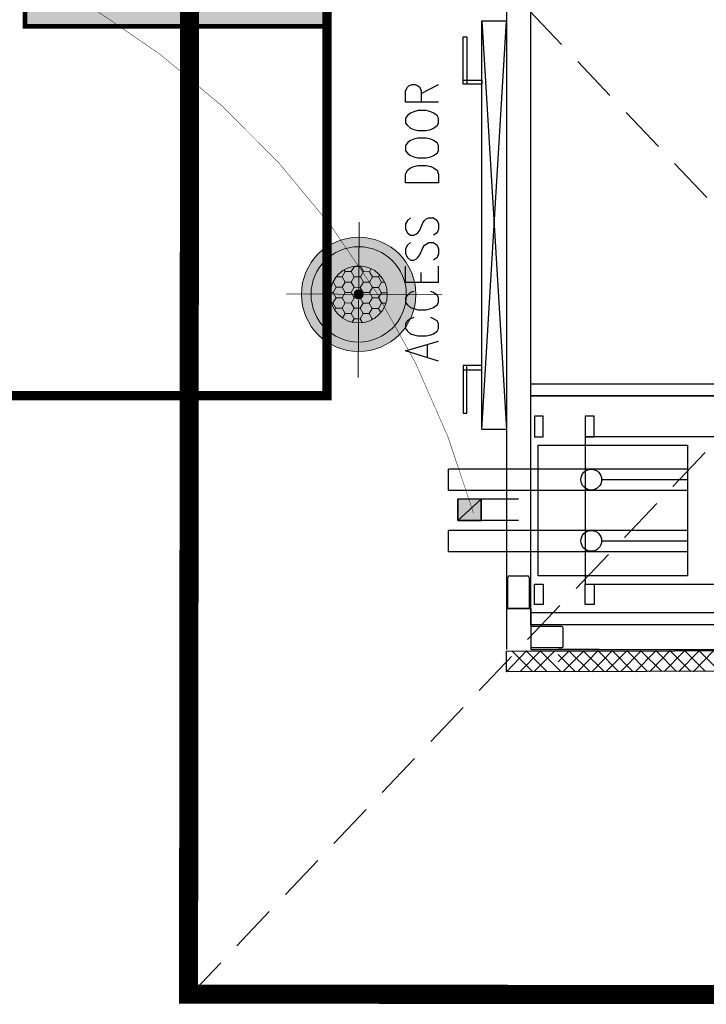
# Model space of a CAD drawing. Header units: millimetres. Extents: x -115221 to 194496, y -122556 to 375476.
# Tile 4 of 169: x 103453 to 104368, y -120129 to -118817. Entities that reach past the tile are written whole.
import ezdxf

# ---------------------------------------------------------------- set-up
doc = ezdxf.new("R2010")
doc.units = ezdxf.units.MM
doc.set_wipeout_variables(frame=1)
doc.linetypes.add('HIDDEN', pattern=[0.375, 0.25, -0.125])
for name, color, linetype in [('AC-CHW AHU', 1, 'Continuous'), ('AC-RA GRILLE', 1, 'Continuous'), ('AC-TRAP DOOR', 36, 'Continuous'), ('AC-VALVE STATION', 7, 'Continuous'), ('LIGHTING A', 7, 'Continuous')]:
    doc.layers.add(name, color=color, linetype=linetype)
doc.layers.add('LIGHTING LAYOUT', color=5, linetype='Continuous', lineweight=0)
doc.layers.add('THERMOSTAT', color=4, linetype='Continuous', lineweight=18)

# ---------------------------------------------------------------- blocks, each defined once
blk = doc.blocks.new('2000 CFM C.S. AHU')
at = {"layer": 'AC-CHW AHU'}
h = blk.add_hatch(color=8, dxfattribs=at)
h.paths.add_polyline_path([(-35.685, 23.835), (-36.708, 23.835), (-35.685, 22.709)])
h.paths.add_polyline_path([(-36.708, 23.835), (-35.685, 22.709), (-36.708, 22.709)])
at = {"layer": 'AC-CHW AHU', "color": 8}
for points in [[(-29.036, 24.77), (-28.541, 26.356), (-28.068, 24.77)], [(-26.928, 25.964), (-26.997, 26.122), (-27.1, 26.267), (-27.223, 26.356), (-27.47, 26.356), (-27.594, 26.267), (-27.718, 26.122), (-27.766, 25.964), (-27.821, 25.758), (-27.821, 25.367), (-27.766, 25.141), (-27.718, 25.003), (-27.594, 24.838), (-27.47, 24.77), (-27.223, 24.77), (-27.1, 24.838), (-26.997, 25.003), (-26.928, 25.141)], [(-25.678, 25.964), (-25.733, 26.122), (-25.85, 26.267), (-25.974, 26.356), (-26.207, 26.356), (-26.331, 26.267), (-26.447, 26.122), (-26.502, 25.964), (-26.571, 25.758), (-26.571, 25.367), (-26.502, 25.141), (-26.447, 25.003), (-26.331, 24.838), (-26.207, 24.77), (-25.974, 24.77), (-25.85, 24.838), (-25.733, 25.003), (-25.678, 25.141)], [(-25.253, 24.77), (-25.253, 26.356), (-24.463, 26.356)], [(-23.323, 26.122), (-23.447, 26.267), (-23.619, 26.356), (-23.866, 26.356), (-24.044, 26.267), (-24.168, 26.122), (-24.168, 25.964), (-24.113, 25.827), (-24.044, 25.758), (-23.921, 25.669), (-23.571, 25.525), (-23.447, 25.443), (-23.392, 25.367), (-23.323, 25.23), (-23.323, 25.003), (-23.447, 24.838), (-23.619, 24.77), (-23.866, 24.77), (-24.044, 24.838), (-24.168, 25.003)], [(-22.129, 26.122), (-22.252, 26.267), (-22.424, 26.356), (-22.671, 26.356), (-22.85, 26.267), (-22.973, 26.122), (-22.973, 25.964), (-22.898, 25.827), (-22.85, 25.758), (-22.726, 25.669), (-22.376, 25.525), (-22.252, 25.443), (-22.177, 25.367), (-22.129, 25.23), (-22.129, 25.003), (-22.252, 24.838), (-22.424, 24.77), (-22.671, 24.77), (-22.85, 24.838), (-22.973, 25.003)], [(-16.554, 24.77), (-16.554, 26.356), (-16.011, 26.356), (-15.833, 26.267), (-15.764, 26.198), (-15.709, 26.054), (-15.709, 25.896), (-15.764, 25.758), (-15.833, 25.669), (-16.011, 25.601), (-16.554, 25.601)], [(-28.844, 25.298), (-28.246, 25.298), (-28.246, 25.298)], [(-25.253, 25.601), (-24.765, 25.601), (-24.765, 25.601)], [(-16.135, 25.601), (-15.709, 24.77), (-15.709, 24.77)], [(-25.253, 24.77), (-24.463, 24.77), (-24.463, 24.77)], [(-38.219, 24.288), (-37.196, 24.288), (-37.196, 24.288)], [(-35.267, 24.288), (-34.244, 24.288), (-34.244, 24.288)], [(-36.708, 23.835), (-35.685, 23.835), (-35.685, 23.835)]]:
    blk.add_lwpolyline(points, dxfattribs=at)
for points in [[(-20.44, 24.77), (-20.44, 26.356), (-20.035, 26.356), (-19.842, 26.267), (-19.719, 26.122), (-19.664, 25.964), (-19.616, 25.758), (-19.616, 25.367), (-19.664, 25.141), (-19.719, 25.003), (-19.842, 24.838), (-20.035, 24.77)], [(-18.895, 26.356), (-19.018, 26.267), (-19.121, 26.122), (-19.19, 25.964), (-19.245, 25.758), (-19.245, 25.367), (-19.19, 25.141), (-19.121, 25.003), (-19.018, 24.838), (-18.895, 24.77), (-18.648, 24.77), (-18.524, 24.838), (-18.401, 25.003), (-18.346, 25.141), (-18.298, 25.367), (-18.298, 25.758), (-18.346, 25.964), (-18.401, 26.122), (-18.524, 26.267), (-18.648, 26.356)], [(-17.577, 26.356), (-17.68, 26.267), (-17.803, 26.122), (-17.872, 25.964), (-17.927, 25.758), (-17.927, 25.367), (-17.872, 25.141), (-17.803, 25.003), (-17.68, 24.838), (-17.577, 24.77), (-17.329, 24.77), (-17.206, 24.838), (-17.082, 25.003), (-17.027, 25.141), (-16.959, 25.367), (-16.959, 25.758), (-17.027, 25.964), (-17.082, 26.122), (-17.206, 26.267), (-17.329, 26.356)], [(-35.685, 23.835), (-36.708, 23.835), (-35.685, 22.709)], [(-36.708, 23.835), (-35.685, 22.709), (-36.708, 22.709)], [(-36.708, 22.709), (-35.685, 22.709), (-35.685, 23.835), (-36.708, 23.835)]]:
    blk.add_lwpolyline(points, close=True, dxfattribs=at)
at = {"layer": 'AC-CHW AHU'}
for points in [[(-29.249, 23.587), (-31.549, 23.587), (-31.549, 23.409), (-29.249, 23.409)], [(-29.249, 23.587), (-29.455, 23.587), (-29.455, 22.674), (-29.249, 22.674)], [(-15.695, 23.587), (-15.503, 23.587), (-15.503, 22.674), (-15.695, 22.674)], [(-15.695, 23.587), (-13.409, 23.587), (-13.409, 23.409), (-15.695, 23.409)]]:
    blk.add_lwpolyline(points, close=True, dxfattribs=at)
blk.add_wipeout([(-44, -18.993), (-32.325, -18.993), (-32.325, -20.174), (-29.455, -20.174), (-29.455, -20.909), (-31.549, -20.909), (-31.549, -21.087), (-29.249, -21.087), (-29.249, -20.174), (-15.695, -20.174), (-15.695, -21.087), (-13.409, -21.087), (-13.409, -20.909), (-15.503, -20.909), (-15.503, -20.174), (-12.633, -20.174), (-12.633, -18.993), (0, -18.993), (0, -6.536), (1.984, -6.536), (1.984, 9.036), (0, 9.036), (0, 21.5), (-43.911, 21.5)]).dxf.layer = 'AC-CHW AHU'
at = {"layer": 'AC-CHW AHU', "color": 8}
for points in [[(-38.219, 12.775), (-38.219, 24.288), (-38.219, 24.288)], [(-37.196, 12.775), (-37.196, 24.288), (-37.196, 24.288)], [(-35.267, 12.775), (-35.267, 24.288), (-35.267, 24.288)], [(-34.244, 12.775), (-34.244, 24.288), (-34.244, 24.288)], [(-36.708, 20.917), (-36.708, 23.835), (-36.708, 23.835)], [(-35.685, 20.917), (-35.685, 23.835), (-35.685, 23.835)], [(-37.711, 12.775), (-37.711, 16.907), (-37.711, 16.907)], [(-34.759, 12.775), (-34.759, 16.907), (-34.759, 16.907)]]:
    blk.add_lwpolyline(points, dxfattribs=at)
at = {"layer": 'AC-CHW AHU'}
for points in [[(-32.325, 22.674), (-12.633, 22.674), (-12.633, 21.493), (-32.325, 21.493)], [(-43.911, -19), (-44, 21.493), (-43.018, 21.493), (-42.929, -19)], [(-40.958, 20.319), (0, 20.319), (0, 21.493), (-40.958, 21.493)], [(-41.748, -17.029), (-41.748, 20.319), (-42.929, 20.319), (-42.929, -17.029)], [(-30.715, 20.319), (-30.715, -17.819), (-41.748, -17.819), (-41.748, 20.319)], [(-41.748, 20.319), (-41.151, 20.319), (-41.151, -17.819), (-41.748, -17.819)]]:
    blk.add_lwpolyline(points, close=True, dxfattribs=at)
for points in [[(-12.633, 22.674), (-32.325, 21.493), (-32.325, 21.493)], [(-32.325, 22.674), (-12.633, 21.493), (-12.633, 21.493)], [(-42.998, 20.535), (-44, 21.493), (-44, 21.493)], [(-40.958, 21.493), (-42.929, 21.493), (-42.929, 21.493)], [(-40.958, 21.493), (-42.929, 21.493), (-42.929, 21.493)], [(-40.958, 20.319), (-40.958, 21.493), (-40.958, 21.493)], [(-40.958, 20.319), (-40.958, 21.493), (-40.958, 21.493)], [(-40.958, 21.425), (-39.469, 21.425), (-39.469, 21.425)], [(-40.958, 21.425), (-39.469, 21.425), (-39.469, 21.425)], [(-43.987, 20.233), (-43.018, 21.222), (-43.018, 21.222)], [(-39.379, 21.335), (-39.379, 20.477), (-39.379, 20.477)], [(-39.379, 21.335), (-39.379, 20.477), (-39.379, 20.477)], [(-43.003, 19.853), (-43.992, 20.835), (-43.992, 20.835)], [(-43.992, 19.551), (-43.003, 20.54), (-43.003, 20.54)], [(-43.008, 19.172), (-43.997, 20.153), (-43.997, 20.153)], [(-41.748, 20.319), (-42.929, 20.319), (-42.929, 20.319)], [(-41.748, 20.319), (-42.929, 20.319), (-42.929, 20.319)], [(-42.847, 18.836), (-42.847, 20.326), (-42.847, 20.326)], [(-41.824, 18.829), (-41.824, 20.319), (-41.824, 20.319)], [(-41.824, 18.829), (-41.824, 20.319), (-41.824, 20.319)], [(-40.958, 20.319), (-41.748, 20.319), (-41.748, 20.319)], [(-41.748, 19.523), (-41.748, 20.319), (-41.748, 20.319)], [(-40.958, 20.319), (-41.748, 20.319), (-41.748, 20.319)], [(-41.748, 19.523), (-41.748, 20.319), (-41.748, 20.319)], [(-39.469, 20.402), (-40.958, 20.402), (-40.958, 20.402)], [(-39.469, 20.402), (-40.958, 20.402), (-40.958, 20.402)], [(-43.997, 18.87), (-43.008, 19.858), (-43.008, 19.858)], [(-43.994, 18.877), (-43.87, 19)], [(-43.994, 18.19), (-43.178, 19)], [(-43.005, 18.485), (-43.52, 19)], [(-42.929, 17.029), (-42.929, 19), (-42.929, 19)], [(-42.929, 17.029), (-42.929, 19), (-42.929, 19)], [(-43.005, 17.785), (-43.994, 18.767), (-43.994, 18.767)], [(-42.771, 18.761), (-41.906, 18.761), (-41.906, 18.761)], [(-42.771, 18.761), (-41.906, 18.761), (-41.906, 18.761)], [(-43.003, 17.085), (-44.005, 18.074), (-44.005, 18.074)], [(-43.994, 17.483), (-43.005, 18.472), (-43.005, 18.472)], [(-43.991, 16.79), (-43.023, 17.772), (-43.023, 17.772)], [(-43.003, 16.405), (-44.005, 17.387), (-44.005, 17.387)], [(-43.991, 16.089), (-43.003, 17.071), (-43.003, 17.071)], [(-43.003, 15.698), (-43.991, 16.687), (-43.991, 16.687)], [(-43.991, 15.403), (-43.003, 16.385), (-43.003, 16.385)], [(-43.003, 14.998), (-43.991, 15.98), (-43.991, 15.98)], [(-43.991, 14.696), (-43.003, 15.684), (-43.003, 15.684)], [(-43, 14.298), (-44.002, 15.287), (-44.002, 15.287)], [(-43.989, 14.003), (-43.021, 14.984), (-43.021, 14.984)], [(-43, 13.618), (-44.002, 14.6), (-44.002, 14.6)], [(-43.989, 13.302), (-43, 14.284), (-43, 14.284)], [(-43, 12.911), (-43.989, 13.9), (-43.989, 13.9)], [(-43.989, 12.616), (-43, 13.598), (-43, 13.598)], [(-43, 12.211), (-43.989, 13.192), (-43.989, 13.192)], [(-43.989, 11.909), (-43, 12.897), (-43, 12.897)], [(-42.998, 11.511), (-44, 12.499), (-44, 12.499)], [(-43.986, 11.215), (-43.018, 12.197), (-43.018, 12.197)]]:
    blk.add_lwpolyline(points, dxfattribs=at)
at = {"layer": 'AC-CHW AHU', "color": 8}
for points in [[(-39.784, 20.148), (-39.784, 19.722), (-40.766, 19.722), (-40.766, 20.148)], [(-39.379, 12.775), (-39.379, 19.962), (-33.083, 19.962), (-33.083, 12.775)], [(-32.678, 20.148), (-32.678, 19.722), (-31.696, 19.722), (-31.696, 20.148)], [(-30.715, 20.319), (-30.131, 20.319), (-30.131, -17.819), (-30.715, -17.819)], [(-39.784, 17.694), (-39.784, 17.275), (-40.766, 17.275), (-40.766, 17.694)], [(-39.784, -17.222), (-32.678, -17.222), (-32.678, 17.694), (-39.784, 17.694)], [(-32.678, 17.694), (-32.678, 17.275), (-31.696, 17.275), (-31.696, 17.694)]]:
    blk.add_lwpolyline(points, close=True, dxfattribs=at)
at = {"layer": 'AC-CHW AHU'}
for points in [[(-39.379, 21.342), (-39.379, 21.39), (-39.414, 21.425), (-39.455, 21.425)], [(-39.379, 21.342), (-39.379, 21.39), (-39.414, 21.425), (-39.455, 21.425)], [(-39.455, 20.402), (-39.414, 20.402), (-39.379, 20.443), (-39.379, 20.484)], [(-39.455, 20.402), (-39.414, 20.402), (-39.379, 20.443), (-39.379, 20.484)], [(-42.847, 18.836), (-42.847, 18.795), (-42.812, 18.761), (-42.771, 18.761)], [(-42.847, 18.836), (-42.847, 18.795), (-42.812, 18.761), (-42.771, 18.761)], [(-41.899, 18.761), (-41.858, 18.761), (-41.824, 18.795), (-41.824, 18.836)], [(-41.899, 18.761), (-41.858, 18.761), (-41.824, 18.795), (-41.824, 18.836)]]:
    blk.add_open_spline(points, degree=3, dxfattribs=at)
at = {"layer": 'AC-CHW AHU', "color": 8}
for points in [[(-37.196, 17.408), (-37.196, 17.683), (-37.422, 17.909), (-37.697, 17.909), (-37.697, 17.909), (-37.979, 17.909), (-38.198, 17.683), (-38.198, 17.408), (-38.198, 17.408), (-38.198, 17.134), (-37.979, 16.907), (-37.697, 16.907), (-37.697, 16.907), (-37.422, 16.907), (-37.196, 17.134), (-37.196, 17.408)], [(-34.244, 17.408), (-34.244, 17.683), (-34.47, 17.909), (-34.745, 17.909), (-34.745, 17.909), (-35.026, 17.909), (-35.246, 17.683), (-35.246, 17.408), (-35.246, 17.408), (-35.246, 17.134), (-35.026, 16.907), (-34.745, 16.907), (-34.745, 16.907), (-34.47, 16.907), (-34.244, 17.134), (-34.244, 17.408)]]:
    blk.add_open_spline(points, degree=3, knots=[0, 0, 0, 0, 0.0625, 0.0625, 0.0625, 0.062501, 0.125, 0.125, 0.125, 0.125001, 0.1875, 0.1875, 0.1875, 0.187501, 1, 1, 1, 1], dxfattribs=at)
blk = doc.blocks.new('A$C1f2f5c9e')
at = {"layer": 'AC-RA GRILLE', "transparency": 33554457}
h = blk.add_hatch(color=256, dxfattribs=at)
h.dxf.hatch_style = 1
h.paths.add_polyline_path([(-200, 200), (200, 200), (200, -200), (-200, -200)])
at = {"layer": 'AC-RA GRILLE', "color": 8}
for p, q in [((175, 150), (-175, 150)), ((175, 100), (-175, 100)), ((175, 50), (-175, 50)), ((175, 0), (-175, 0)), ((175, -50), (-175, -50)), ((175, -100), (-175, -100)), ((175, -150), (-175, -150))]:
    blk.add_line(p, q, dxfattribs=at)
at = {"layer": 'AC-RA GRILLE', "const_width": 6.25}
for points in [[(-200, 200), (200, 200), (200, -200), (-200, -200)], [(-175, 175), (175, 175), (175, -175), (-175, -175)]]:
    blk.add_lwpolyline(points, close=True, dxfattribs=at)
blk = doc.blocks.new('A$Ce7ba4ce5')
at = {"layer": 'AC-VALVE STATION', "color": 20, "linetype": 'Continuous', "lineweight": 20, "const_width": 12.7}
blk.add_lwpolyline([(-5983.5, -4098.1), (-5983.5, -5571.3), (-5526.3, -5571.3), (-5526.3, -4098.1)], close=True, dxfattribs=at)
at = {"layer": 'AC-CHW AHU', "xscale": 27.65416608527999, "yscale": 27.65416608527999, "zscale": 27.65416608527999, "rotation": 89.99999999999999}
blk.add_blockref('2000 CFM C.S. AHU', (-4692.8, -4722.3), dxfattribs=at)
at = {"layer": 'AC-RA GRILLE'}
blk.add_blockref('A$C1f2f5c9e', (-5728.7, -4879.3), dxfattribs=at)
at = {"layer": 'AC-TRAP DOOR', "linetype": 'HIDDEN', "ltscale": 250}
for p, q in [((-5710.9, -6372.2), (-4008.9, -4579.8)), ((-5708.9, -4582.4), (-4010.8, -6369.7))]:
    blk.add_line(p, q, dxfattribs=at)
at = {"layer": 'AC-TRAP DOOR', "const_width": 25.4}
blk.add_lwpolyline([(-5710.9, -6368.9), (-5708.9, -4582.4), (-4008.9, -4579.8), (-4010.8, -6369.7)], close=True, dxfattribs=at)
at = {"layer": 'THERMOSTAT', "const_width": 0.595}
blk.add_lwpolyline([(-7285, -4037.4, 0.228813), (-6343.6, -4885, -0.309638), (-5331.2, -5728)], format="xyb", dxfattribs=at)
blk = doc.blocks.new('W DEWDD')
at = {"layer": 'LIGHTING LAYOUT', "ltscale": 500}
h = blk.add_hatch(color=143, dxfattribs=at)
h.dxf.hatch_style = 1
h.paths.add_polyline_path([(68223.796, -15975.133, 1), (68217.795, -15975.133, 1)])
h = blk.add_hatch(dxfattribs=at)
h.set_pattern_fill('HONEY', scale=0.10001)
h.set_pattern_definition([(0, (-60816.22137, -37945.08163), (0.4762963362, 0.2749898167), [0.3175308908, -0.6350617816]), (120, (-60816.22137, -37945.08163), (-0.47629633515, 0.2749898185), [0.3175308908, -0.6350617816]), (60, (-60816.22137, -37945.08163), (1.04e-09, 0.5499796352), [-0.6350617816, 0.3175308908])])
edge = h.paths.add_edge_path()
edge.add_arc((68220.795, -15975.133), 1.5, 0, 360)
h = blk.add_hatch(color=7, dxfattribs=at)
h.dxf.hatch_style = 1
edge = h.paths.add_edge_path()
edge.add_arc((68220.795, -15975.133), 0.239, 0, 360)
at = {"layer": 'LIGHTING LAYOUT', "color": 7, "ltscale": 500}
for p, q in [((68220.795, -15978.92), (68220.795, -15970.774)), ((68220.795, -15970.774), (68220.795, -15978.92)), ((68225.155, -15975.133), (68217.008, -15975.133))]:
    blk.add_line(p, q, dxfattribs=at)
for radius in [3, 2.5, 1.5, 0.239]:
    blk.add_circle((68220.795, -15975.133), radius, dxfattribs=at)
blk = doc.blocks.new('A$C2a5c69ef')
at = {"layer": 'LIGHTING A', "transparency": 33554687, "xscale": -25.40000000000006, "yscale": 25.40000000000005, "zscale": 25.40000000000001, "rotation": 179.6956773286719}
blk.add_blockref('W DEWDD', (-1730729.8, -401995.8), dxfattribs=at)
blk = doc.blocks.new('A$C997a23df')
blk.add_blockref('A$Ce7ba4ce5', (0, -0.6))
blk.add_blockref('A$C2a5c69ef', (-9693.3, -0.1))

msp = doc.modelspace()

# ---------------------------------------------------------------- block references
msp.add_blockref('A$C997a23df', (109388.5, -113746.3))

doc.saveas('drawing.dxf')
